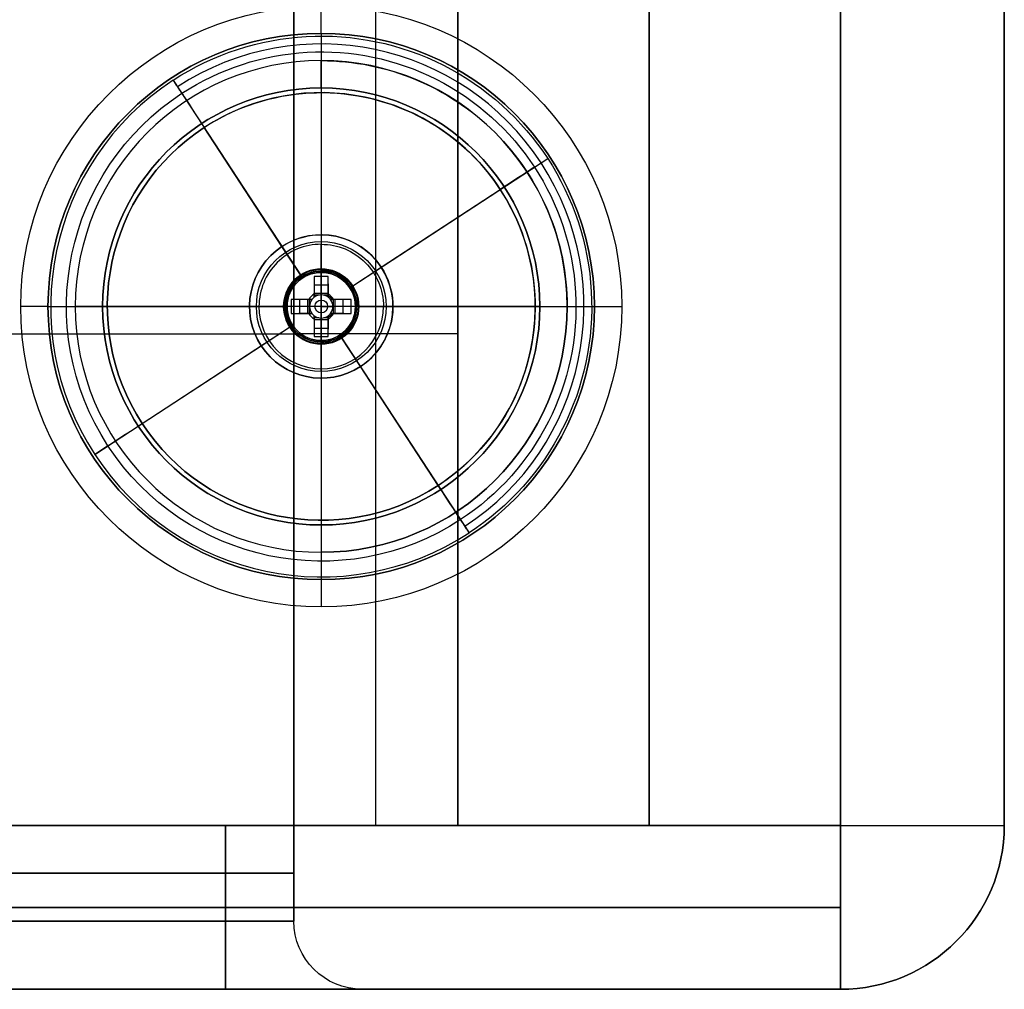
# Model space of a CAD drawing. Header units: millimetres. Extents: x -250 to 250, y -226 to 214.
# Tile 220 of 240: x 178 to 250, y -226 to -155. Entities that reach past the tile are written whole.
import ezdxf

# ---------------------------------------------------------------- set-up
doc = ezdxf.new("R2010")
doc.units = ezdxf.units.MM
doc.layers.add('Livello 01', color=7, linetype='Continuous')

# ---------------------------------------------------------------- blocks, each defined once
blk = doc.blocks.new('MCP141A13_03')
at = {"layer": 'Livello 01', "color": 253, "true_color": 0x999999}
for p, q in [((200, 3, 374), (200, 4, 374)), ((200, 3, 406), (200, 4, 406)), ((216, 3, 390), (184, 3, 390)), ((200, 3, 374), (200, 3, 406))]:
    blk.add_line(p, q, dxfattribs=at)
blk.add_arc((182, 4, 390), 2, 0, 90, dxfattribs=at)
at = {"layer": 'Livello 01', "color": 253, "true_color": 0x999999, "extrusion": (0, 1, 0)}
for centre, radius, start, end in [((-200, 390, 6), 18, 0, 180), ((-200, 390, 6), 18, 180, 0), ((-200, 390, 3.5), 16, 180, 0), ((-200, 390, 3.5), 16, 0, 180), ((-200, 390, 3), 16, 180, 0), ((-200, 390, 3), 16, 0, 180), ((-238, 428, -6), 12, 90, 180)]:
    blk.add_arc(centre, radius, start, end, dxfattribs=at)
at = {"layer": 'Livello 01', "color": 253, "true_color": 0x999999, "extrusion": (0, -1, 0)}
for centre, radius, start, end in [((200, 390, -6), 18, 0, 90), ((200, 390, -6), 18, 270, 0), ((200, 390, -4), 16, 0, 180), ((200, 390, -4), 16, 180, 0), ((200, 390, -4), 16, 0, 180), ((200, 390, -4), 16, 180, 0)]:
    blk.add_arc(centre, radius, start, end, dxfattribs=at)
at = {"layer": 'Livello 01', "color": 253, "true_color": 0x999999, "extrusion": (1, 0, 0)}
blk.add_arc((4, 408, 200), 2, 270, 0, dxfattribs=at)
at = {"layer": 'Livello 01', "color": 253, "true_color": 0x999999, "extrusion": (-1, 0, 0)}
for centre, radius in [((-4, 372, -200), 2), ((6, 428, -238), 12)]:
    blk.add_arc(centre, radius, 90, 180, dxfattribs=at)
at = {"layer": 'Livello 01', "color": 253, "true_color": 0x999999, "extrusion": (0, 0, -1)}
for centre, radius, start, end in [((-218, 4, -390), 2, 360, 90), ((-238, -6, -428), 12, 90, 180)]:
    blk.add_arc(centre, radius, start, end, dxfattribs=at)
at = {"layer": 'Livello 01', "color": 253, "true_color": 0x999999}
for points in [[(238, 6, 428), (-238, 6, 428)], [(238, 6, 5), (238, 6, 428)], [(184, 3, 390), (184, 4, 390)], [(216, 4, 390), (216, 3, 390)], [(-238, -6, 440), (238, -6, 440)], [(250, -6, 428), (250, -6, 5)]]:
    blk.add_open_spline(points, degree=1, dxfattribs=at)
blk = doc.blocks.new('MCP141A14_03')
at = {"layer": 'Livello 01', "color": 253, "true_color": 0x999999}
for p, q in [((197.25, 6, 390), (197.25, -2, 390)), ((202.75, 6, 390), (202.75, -2, 390)), ((180, -2, 390), (197.25, -2, 390)), ((200, -2, 370), (200, -4, 370)), ((200, -2, 410), (200, -4, 410)), ((200, -2, 370), (200, -2, 387.25)), ((200, -2, 392.75), (200, -2, 410)), ((202.75, -2, 390), (220, -2, 390))]:
    blk.add_line(p, q, dxfattribs=at)
at = {"layer": 'Livello 01', "color": 253, "true_color": 0x999999, "extrusion": (0, -1, 0)}
for centre, radius, start, end in [((200, 390, -6), 2.75, 90, 270), ((238, 428, -6), 12, 0, 90), ((200, 390, -2), 2.75, 90, 270), ((200, 390, -2), 2.75, 270, 90), ((200, 390, 2), 20, 180, 0), ((200, 390, 2), 20, 0, 180), ((200, 390, 3), 20, 180, 0), ((200, 390, 3), 20, 0, 180), ((200, 390, 6), 22, 0, 180), ((200, 390, 6), 22, 180, 0)]:
    blk.add_arc(centre, radius, start, end, dxfattribs=at)
at = {"layer": 'Livello 01', "color": 253, "true_color": 0x999999, "extrusion": (0, 1, 0)}
for centre, radius, start, end in [((-200, 390, 6), 2.75, 90, 270), ((-238, 428, 6), 12, 90, 180), ((-200, 390, -2), 2.75, 270, 90), ((-200, 390, -2), 2.75, 90, 270), ((-200, 390, -4), 20, 0, 180), ((-200, 390, -4), 20, 180, 0), ((-200, 390, -4), 20, 0, 180), ((-200, 390, -4), 20, 180, 0)]:
    blk.add_arc(centre, radius, start, end, dxfattribs=at)
at = {"layer": 'Livello 01', "color": 253, "true_color": 0x999999, "extrusion": (-1, 0, 0)}
for centre, radius, start, end in [((-6, 428, -238), 12, 0, 90), ((4, 412, -200), 2, 270, 0)]:
    blk.add_arc(centre, radius, start, end, dxfattribs=at)
at = {"layer": 'Livello 01', "color": 253, "true_color": 0x999999}
for centre, radius, start, end in [((238, 6, 428), 12, 270, 0), ((222, -4, 390), 2, 180, 270)]:
    blk.add_arc(centre, radius, start, end, dxfattribs=at)
at = {"layer": 'Livello 01', "color": 253, "true_color": 0x999999, "extrusion": (0, 0, -1)}
blk.add_arc((-178, -4, -390), 2, 180, 270, dxfattribs=at)
at = {"layer": 'Livello 01', "color": 253, "true_color": 0x999999, "extrusion": (1, 0, 0)}
blk.add_arc((-4, 368, 200), 2, 90, 180, dxfattribs=at)
at = {"layer": 'Livello 01', "color": 253, "true_color": 0x999999}
for points in [[(238, 6, 440), (-238, 6, 440)], [(200, -2, 392.75), (200, 6, 392.75)], [(200, 6, 387.25), (200, -2, 387.25)], [(250, 6, 5), (250, 6, 428)], [(180, -4, 390), (180, -2, 390)], [(220, -2, 390), (220, -4, 390)], [(-238, -6, 428), (238, -6, 428)], [(238, -6, 428), (238, -6, 5)]]:
    blk.add_open_spline(points, degree=1, dxfattribs=at)
blk = doc.blocks.new('MCP141A16_01')
at = {"layer": 'Livello 01', "color": 253, "true_color": 0x999999}
for p, q in [((-221.5, 172.5, 6), (-149.5, 172.5, 6)), ((-221.5, -145, 6), (-221.5, 172.5, 6)), ((-185.5, 172.5), (-185.5, 172.5, 12)), ((-221.5, 13.75), (-221.5, 13.75, 12)), ((-221.5, 13.75, 12), (149.5, 13.75, 12)), ((-221.5, 13.75), (149.5, 13.75)), ((-221.5, -145, 6), (-149.5, -145, 6)), ((-185.5, -145), (-185.5, -145, 12))]:
    blk.add_line(p, q, dxfattribs=at)
for points in [[(-221.5, 172.5), (-149.5, 172.5)], [(-221.5, 172.5, 12), (-221.5, 172.5)], [(-149.5, 172.5, 12), (-221.5, 172.5, 12)], [(-221.5, -145), (-221.5, 172.5)], [(-221.5, 172.5, 12), (-221.5, -145, 12)], [(-221.5, -145, 12), (-221.5, -145)], [(-149.5, -145), (-221.5, -145)], [(-221.5, -145, 12), (-149.5, -145, 12)]]:
    blk.add_open_spline(points, degree=1, dxfattribs=at)
blk = doc.blocks.new('MCP141A18_01')
at = {"layer": 'Livello 01', "color": 253, "true_color": 0x999999}
for p, q in [((-36, 100, 6), (36, 100, 6)), ((-36, -100, 6), (-36, 100, 6)), ((0, 100), (0, 100, 12)), ((0, -100, 12), (0, 100, 12)), ((0, -100), (0, 100))]:
    blk.add_line(p, q, dxfattribs=at)
for points in [[(-36, 100), (36, 100)], [(-36, 100, 12), (-36, 100)], [(36, 100, 12), (-36, 100, 12)], [(-36, -100), (-36, 100)], [(-36, 100, 12), (-36, -100, 12)]]:
    blk.add_open_spline(points, degree=1, dxfattribs=at)
blk = doc.blocks.new('pan head cross recess screw_iso_ISO 7045 - M5 x 25 - Z - 25N')
at = {"layer": 'Livello 01', "color": 9, "true_color": 0xc6c1bc}
for p, q in [((3.7, 4.75), (1.794, 4.75)), ((3.7, 2.7), (3.7, 4.75)), ((2.74, 0.984), (0.307, 2.197)), ((28.7, 2.5), (3.9, 2.5)), ((28.7, -2.5), (28.7, 2.5)), ((1.404, 0.792, -0.515), (1.404, 1.65, -0.515)), ((1.404, 0.792, 0.515), (1.404, 1.65, 0.515)), ((1.524, 1.59, -0.515), (1.524, 1.59, 0.515)), ((0.146, 1.433, -0.515), (1.839, 1.433, -0.515)), ((0.146, 1.433, 0.515), (1.839, 1.433, 0.515)), ((2.74, 0.851), (2.74, 0.984)), ((2.74, 0.873, -0.515), (2.74, 0.873, 0.515)), ((3.017, 0), (2.74, 0.851)), ((0.146, 0.515, 1.433), (1.839, 0.515, 1.433)), ((0.146, 0.515, -1.433), (1.839, 0.515, -1.433)), ((0.307, 0, -2.197), (2.74, 0, -0.984)), ((1.404, 0.515, 0.792), (1.404, 0.515, 1.65)), ((1.404, 0.515, -1.65), (1.404, 0.515, -0.792)), ((1.516, 0.515, 1.594), (1.516, -0.515, 1.594)), ((1.516, 0.515, -1.594), (1.516, -0.515, -1.594)), ((2.74, 0.185, -0.831), (2.74, 0.515, -0.831)), ((2.74, 0.185, 0.831), (2.74, 0.515, 0.831)), ((3.017, 0), (2.74, -0.851)), ((2.74, 0, -0.984), (2.74, 0, -0.851)), ((3.7, 0, -4.75), (3.7, 0, -2.7)), ((3.7, 0, 2.7), (3.7, 0, 4.75)), ((28.7, 0, 2.5), (28.7, 0, -2.5)), ((0.146, -0.515, 1.433), (1.839, -0.515, 1.433)), ((0.146, -0.515, -1.433), (1.839, -0.515, -1.433)), ((2.74, 0, 0.984), (0.307, 0, 2.197)), ((1.404, -0.515, 0.792), (1.404, -0.515, 1.65)), ((1.404, -0.515, -1.65), (1.404, -0.515, -0.792)), ((2.74, 0, 0.851), (2.74, 0, 0.984)), ((2.74, -0.515, -0.831), (2.74, -0.185, -0.831)), ((2.74, -0.515, 0.831), (2.74, -0.185, 0.831)), ((0.146, -1.433, -0.515), (1.839, -1.433, -0.515)), ((0.146, -1.433, 0.515), (1.839, -1.433, 0.515)), ((0.307, -2.197), (2.74, -0.984)), ((1.404, -1.65, -0.515), (1.404, -0.792, -0.515)), ((1.404, -1.65, 0.515), (1.404, -0.792, 0.515)), ((2.74, -0.984), (2.74, -0.851)), ((2.74, -0.873, -0.515), (2.74, -0.873, 0.515)), ((1.524, -1.59, -0.515), (1.524, -1.59, 0.515)), ((3.7, -4.75), (3.7, -2.7)), ((28.7, -2.5), (3.9, -2.5)), ((3.7, -4.75), (1.794, -4.75))]:
    blk.add_line(p, q, dxfattribs=at)
at = {"layer": 'Livello 01', "color": 9, "true_color": 0xc6c1bc, "extrusion": (0, 0, -1)}
for centre, radius, start, end in [((-8, 0), 8, 15.93733, 34.71791), ((-8, 0), 8, 15.93733, 34.71791), ((-8, 0), 8, 15.93733, 34.71791), ((-8, 0, 0.515), 7.983, 6.48076, 15.91513), ((-8, 0, 0.515), 7.983, 344.08487, 353.51924), ((-8, 0), 8, 325.28209, 344.06267), ((-8, 0), 8, 325.28209, 344.06267), ((-8, 0), 8, 325.28209, 344.06267), ((-3.9, -2.7), 0.2, 0, 90), ((-1.794, -4.3), 0.45, 270, 325.28209)]:
    blk.add_arc(centre, radius, start, end, dxfattribs=at)
at = {"layer": 'Livello 01', "color": 9, "true_color": 0xc6c1bc}
for centre, radius, start, end in [((1.794, 4.3), 0.45, 90, 145.28209), ((8, 0, 0.515), 7.983, 164.08487, 173.51924), ((3.9, 2.7), 0.2, 180, 270), ((8, 0, 0.515), 7.983, 186.48076, 195.91513)]:
    blk.add_arc(centre, radius, start, end, dxfattribs=at)
at = {"layer": 'Livello 01', "color": 9, "true_color": 0xc6c1bc, "extrusion": (1, 0, 0)}
for centre, radius, start, end in [((0, 0, 1.424), 4.556, 270, 0), ((0, 0, 1.424), 4.556, 0, 90), ((0, 0, 3.7), 2.7, 270, 90), ((0, 0, 3.9), 2.5, 270, 90), ((0, 0, 0.068), 1.038, 29.74942, 60.25058), ((0, 0, 0.068), 1.038, 299.74942, 330.25058), ((0, 0, 2.74), 0.851, 322.7589, 37.2411), ((0, 0, 2.74), 0.851, 52.7589, 90), ((0, 0, 2.74), 0.851, 270, 307.2411), ((0, 0, 3.9), 2.5, 90, 270), ((0, 0, 0.068), 1.038, 119.74942, 150.25058), ((0, 0, 0.068), 1.038, 209.74942, 240.25058), ((0, 0, 1.424), 4.556, 90, 180), ((0, 0, 2.74), 0.851, 232.7589, 270), ((0, 0, 2.74), 0.851, 90, 127.2411), ((0, 0, 2.74), 0.851, 217.2411, 232.7589), ((0, 0, 2.74), 0.851, 127.2411, 142.7589), ((0, 0, 2.74), 0.851, 142.7589, 217.2411)]:
    blk.add_arc(centre, radius, start, end, dxfattribs=at)
at = {"layer": 'Livello 01', "color": 9, "true_color": 0xc6c1bc, "extrusion": (-1, 0, 0)}
for centre, radius, start, end in [((0, 0, -1.794), 4.75, 90, 270), ((0, 0, -2.747), 4.75, 90, 270), ((0, 0, -3.7), 4.75, 90, 270), ((0, 0, -16.3), 2.5, 90, 270), ((0, 0, -28.7), 2.5, 90, 270), ((0, 0, -1.794), 4.75, 270, 90), ((0, 0, -2.74), 0.851, 127.2411, 142.7589), ((0, 0, -2.74), 0.851, 217.2411, 232.7589), ((0, 0, -2.747), 4.75, 270, 90), ((0, 0, -2.864), 0.468, 90, 270), ((0, 0, -2.864), 0.468, 270, 90), ((0, 0, -3.7), 2.7, 270, 90), ((0, 0, -3.7), 4.75, 270, 90), ((0, 0, -16.3), 2.5, 270, 90), ((0, 0, -28.7), 2.5, 270, 90), ((0, 0, -1.404), 0.944, 33.04339, 56.95661), ((0, 0, -1.404), 0.944, 303.04339, 326.95661), ((0, 0, -1.424), 4.556, 270, 0)]:
    blk.add_arc(centre, radius, start, end, dxfattribs=at)
at = {"layer": 'Livello 01', "color": 9, "true_color": 0xc6c1bc, "extrusion": (0.446198, 0.894934, -5.37271e-15)}
blk.add_arc((-7.159, 0, 2.103), 7.864, 0, 3.75468, dxfattribs=at)
at = {"layer": 'Livello 01', "color": 9, "true_color": 0xc6c1bc, "extrusion": (0.446198, 0.894934, 3.7565e-15)}
blk.add_arc((-7.159, 0, 2.103), 7.864, 356.24532, 360, dxfattribs=at)
at = {"layer": 'Livello 01', "color": 9, "true_color": 0xc6c1bc, "extrusion": (0, 1, 0)}
for centre, radius, start, end in [((-8, 0, 0.515), 7.983, 6.48076, 15.91513), ((-8, 0, 0.515), 7.983, 344.08487, 353.51924), ((-1.794, -4.3), 0.45, 270, 325.28209)]:
    blk.add_arc(centre, radius, start, end, dxfattribs=at)
at = {"layer": 'Livello 01', "color": 9, "true_color": 0xc6c1bc, "extrusion": (0.446198, -2.94146e-15, 0.894934)}
blk.add_arc((0, -7.159, 2.103), 7.864, 86.24532, 93.75468, dxfattribs=at)
at = {"layer": 'Livello 01', "color": 9, "true_color": 0xc6c1bc, "extrusion": (0.446198, 1.90632e-15, -0.894934)}
blk.add_arc((0, 7.159, 2.103), 7.864, 266.24532, 273.75468, dxfattribs=at)
at = {"layer": 'Livello 01', "color": 9, "true_color": 0xc6c1bc, "extrusion": (0, -1, 0)}
for centre, radius, start, end in [((8, 0), 8, 195.93736, 214.71791), ((8, 0), 8, 145.28209, 164.06264), ((1.794, 4.3), 0.45, 90, 145.28209), ((3.9, -2.7), 0.2, 90, 180), ((3.9, 2.7), 0.2, 180, 270), ((8, 0, 0.515), 7.983, 164.08487, 173.51924), ((8, 0, 0.515), 7.983, 186.48076, 195.91513)]:
    blk.add_arc(centre, radius, start, end, dxfattribs=at)
at = {"layer": 'Livello 01', "color": 9, "true_color": 0xc6c1bc, "extrusion": (0.446198, -0.894934, 4.14594e-15)}
blk.add_arc((7.159, 0, 2.103), 7.864, 180, 183.75468, dxfattribs=at)
at = {"layer": 'Livello 01', "color": 9, "true_color": 0xc6c1bc, "extrusion": (0.446198, -0.894934, -5.22485e-15)}
blk.add_arc((7.159, 0, 2.103), 7.864, 176.24532, 180, dxfattribs=at)
at = {"layer": 'Livello 01', "color": 9, "true_color": 0xc6c1bc}
for points, degree in [([(2.74, 0.984, -0.515), (0.323, 2.189, -0.515)], 1), ([(0.323, 2.189, 0.515), (2.74, 0.984, 0.515)], 1), ([(0.068, 0.901, -0.515), (0.959, 0.829, -0.515), (1.85, 0.756, -0.515), (2.74, 0.677, -0.515)], 3), ([(2.74, 0.677, 0.515), (1.85, 0.756, 0.515), (0.959, 0.829, 0.515), (0.068, 0.901, 0.515)], 3), ([(2.74, 0.677, -0.515), (2.74, 0.984, -0.515)], 1), ([(2.74, 0.984, 0.515), (2.74, 0.677, 0.515)], 1), ([(2.74, 0.984, 0.515), (2.74, 0.984, -0.515)], 1), ([(0.068, 0.515, 0.901), (0.959, 0.515, 0.829), (1.85, 0.515, 0.756), (2.74, 0.515, 0.677)], 3), ([(2.74, 0.515, -0.677), (1.85, 0.515, -0.756), (0.959, 0.515, -0.829), (0.068, 0.515, -0.901)], 3), ([(2.74, 0.515, 0.984), (0.323, 0.515, 2.189)], 1), ([(0.323, 0.515, -2.189), (2.74, 0.515, -0.984)], 1), ([(3.7, 0, -4.75), (1.794, 0, -4.75)], 1), ([(1.794, 0, 4.75), (3.7, 0, 4.75)], 1), ([(2.74, 0.515, -0.677), (2.74, 0.515, -0.984)], 1), ([(2.74, 0.515, -0.984), (2.74, -0.515, -0.984)], 1), ([(2.74, 0.515, 0.677), (2.74, 0.515, 0.984)], 1), ([(2.74, -0.515, 0.984), (2.74, 0.515, 0.984)], 1), ([(3.017, 0), (2.74, 0, 0.851)], 1), ([(2.74, 0, -0.851), (3.017, 0)], 1), ([(28.7, 0, -2.5), (3.9, 0, -2.5)], 1), ([(3.9, 0, 2.5), (28.7, 0, 2.5)], 1), ([(2.74, -0.515, 0.677), (1.85, -0.515, 0.756), (0.959, -0.515, 0.829), (0.068, -0.515, 0.901)], 3), ([(0.068, -0.515, -0.901), (0.959, -0.515, -0.829), (1.85, -0.515, -0.756), (2.74, -0.515, -0.677)], 3), ([(2.74, -0.677, -0.515), (1.85, -0.756, -0.515), (0.959, -0.829, -0.515), (0.068, -0.901, -0.515)], 3), ([(0.068, -0.901, 0.515), (0.959, -0.829, 0.515), (1.85, -0.756, 0.515), (2.74, -0.677, 0.515)], 3), ([(0.323, -0.515, 2.189), (2.74, -0.515, 0.984)], 1), ([(2.74, -0.515, -0.984), (0.323, -0.515, -2.189)], 1), ([(2.74, -0.515, -0.984), (2.74, -0.515, -0.677)], 1), ([(2.74, -0.515, 0.984), (2.74, -0.515, 0.677)], 1), ([(2.74, -0.984, -0.515), (2.74, -0.677, -0.515)], 1), ([(2.74, -0.677, 0.515), (2.74, -0.984, 0.515)], 1), ([(2.74, -0.984, 0.515), (0.323, -2.189, 0.515)], 1), ([(0.323, -2.189, -0.515), (2.74, -0.984, -0.515)], 1), ([(2.74, -0.984, -0.515), (2.74, -0.984, 0.515)], 1)]:
    blk.add_open_spline(points, degree=degree, dxfattribs=at)
blk = doc.blocks.new('MCP141A10_01')
at = {"layer": 'Livello 01', "color": 253, "true_color": 0x999999}
for p, q in [((-185.5, -14, 6), (-185.5, 14, 6)), ((-185.5, 14, 6), (185.5, 14, 6)), ((185.5, -14, 6), (185.5, 14, 6)), ((185.5, 0), (185.5, 0, 12)), ((-185.5, 0, 12), (-185.5, 0)), ((185.5, 0, 12), (-185.5, 0, 12)), ((185.5, 0), (-185.5, 0)), ((185.5, -14, 6), (-185.5, -14, 6))]:
    blk.add_line(p, q, dxfattribs=at)
for points in [[(-185.5, -14), (-185.5, 14)], [(-185.5, 14, 12), (-185.5, -14, 12)], [(-185.5, 14), (-185.5, 14, 12)], [(-185.5, 14), (185.5, 14)], [(185.5, 14, 12), (-185.5, 14, 12)], [(185.5, 14), (185.5, -14)], [(185.5, 14, 12), (185.5, 14)], [(185.5, -14, 12), (185.5, 14, 12)], [(-185.5, -14, 12), (-185.5, -14)], [(185.5, -14), (-185.5, -14)], [(-185.5, -14, 12), (185.5, -14, 12)], [(185.5, -14, 12), (185.5, -14)]]:
    blk.add_open_spline(points, degree=1, dxfattribs=at)
blk = doc.blocks.new('Piedino 40x16')
at = {"layer": 'Livello 01', "color": 8, "true_color": 0x707070}
for p, q in [((-15.657, 15.939), (-5.25, 15.939)), ((-5.25, 7.939), (-5.25, 15.939)), ((0, 15.939, -15.657), (0, 15.939, -5.25)), ((0, 15.939, 5.25), (0, 15.939, 15.657)), ((5.25, 15.939), (15.657, 15.939)), ((5.25, 7.939), (5.25, 15.939)), ((-18.645, 13.201), (-19.8, 0)), ((18.645, 13.201), (19.8, 0)), ((-5.25, 7.939), (-2.6, 7.939)), ((-2.6, 0), (-2.6, 7.939)), ((0, 7.939, -5.25), (0, 7.939, -2.6)), ((0, 7.939, 2.6), (0, 7.939, 5.25)), ((2.6, 7.939), (5.25, 7.939)), ((2.6, 0), (2.6, 7.939)), ((-19.8, 0), (-2.6, 0)), ((0, 0, 19.8), (0, 0, 2.6)), ((0, 0, -2.6), (0, 0, -19.8)), ((2.6, 0), (19.8, 0))]:
    blk.add_line(p, q, dxfattribs=at)
at = {"layer": 'Livello 01', "color": 8, "true_color": 0x707070, "extrusion": (0, 0, -1)}
blk.add_arc((15.657, 12.939), 3, 5, 90, dxfattribs=at)
at = {"layer": 'Livello 01', "color": 8, "true_color": 0x707070, "extrusion": (0, -1, 0)}
for centre, radius, start, end in [((0, 0, -15.939), 15.657, 90, 270), ((0, 0, -15.939), 5.25, 90, 270), ((0, 0, -15.939), 15.657, 270, 90), ((0, 0, -15.939), 5.25, 270, 90), ((0, 0, -7.939), 2.6, 90, 270), ((0, 0, -7.939), 2.6, 270, 90), ((0, 0, -6.6), 19.223, 270, 90), ((0, 0), 19.8, 90, 270)]:
    blk.add_arc(centre, radius, start, end, dxfattribs=at)
at = {"layer": 'Livello 01', "color": 8, "true_color": 0x707070, "extrusion": (0, 1, 0)}
for centre, radius, start, end in [((0, 0, 15.939), 15.657, 270, 90), ((0, 0, 15.939), 15.657, 90, 270), ((0, 0, 13.201), 18.645, 270, 90), ((0, 0, 13.201), 18.645, 90, 270), ((0, 0, 11.939), 5.25, 270, 90), ((0, 0, 11.939), 5.25, 90, 270), ((0, 0, 7.939), 5.25, 270, 90), ((0, 0, 7.939), 5.25, 90, 270), ((0, 0, 3.97), 2.6, 270, 90), ((0, 0, 3.97), 2.6, 90, 270), ((0, 0), 2.6, 270, 90), ((0, 0), 19.8, 90, 270), ((0, 0), 2.6, 90, 270)]:
    blk.add_arc(centre, radius, start, end, dxfattribs=at)
at = {"layer": 'Livello 01', "color": 8, "true_color": 0x707070, "extrusion": (1, 0, 0)}
blk.add_arc((12.939, -15.657), 3, 275, 0, dxfattribs=at)
at = {"layer": 'Livello 01', "color": 8, "true_color": 0x707070, "extrusion": (-1, 0, 0)}
blk.add_arc((-12.939, 15.657), 3, 95, 180, dxfattribs=at)
at = {"layer": 'Livello 01', "color": 8, "true_color": 0x707070}
blk.add_arc((15.657, 12.939), 3, 5, 90, dxfattribs=at)
for points in [[(0, 15.939, -5.25), (0, 7.939, -5.25)], [(0, 7.939, 5.25), (0, 15.939, 5.25)], [(0, 13.201, 18.645), (0, 0, 19.8)], [(0, 0, -19.8), (0, 13.201, -18.645)], [(0, 7.939, -2.6), (0, 0, -2.6)], [(0, 0, 2.6), (0, 7.939, 2.6)]]:
    blk.add_open_spline(points, degree=1, dxfattribs=at)
blk = doc.blocks.new('MCP141A15_03')
at = {"layer": 'Livello 01', "color": 253, "true_color": 0x999999}
for p, q in [((-238, 163, 6), (238, 163, 6)), ((238, -163, 6), (238, 163, 6)), ((193, 133, 3.5), (3, 133, 3.5)), ((198, -137.5, 3.5), (198, 128, 3.5)), ((198, 0), (238, 0)), ((203, 0, 12), (238, 0, 12)), ((238, 0), (238, 0, 12)), ((198, -4.75, 7), (198, -4.75)), ((3, -142.5, 3.5), (193, -142.5, 3.5)), ((238, -163, 6), (-238, -163, 6))]:
    blk.add_line(p, q, dxfattribs=at)
at = {"layer": 'Livello 01', "color": 253, "true_color": 0x999999, "extrusion": (-1, 0, 0)}
for centre, start, end in [((-138, 7, -193), 0, 90), ((147.5, 7, -193), 90, 180)]:
    blk.add_arc(centre, 5, start, end, dxfattribs=at)
at = {"layer": 'Livello 01', "color": 253, "true_color": 0x999999, "extrusion": (0, 0, -1)}
for centre, radius, start, end in [((-193, 128, -12), 10, 90, 180), ((-193, 128), 5, 90, 180), ((-193, 128, -7), 5, 90, 180), ((-193, 128, -3.5), 5, 90, 180), ((-193, -137.5), 5, 180, 270), ((-193, -137.5, -7), 5, 180, 270), ((-193, -137.5, -12), 10, 180, 270), ((-193, -137.5, -3.5), 5, 180, 270)]:
    blk.add_arc(centre, radius, start, end, dxfattribs=at)
at = {"layer": 'Livello 01', "color": 253, "true_color": 0x999999, "extrusion": (0, -1, 0)}
for centre in [(203, 7, -128), (203, 7, 4.75), (203, 7, 137.5)]:
    blk.add_arc(centre, 5, 90, 180, dxfattribs=at)
at = {"layer": 'Livello 01', "color": 253, "true_color": 0x999999}
blk.add_arc((193, -137.5, 12), 10, 270, 0, dxfattribs=at)
for points in [[(238, 163, 12), (-238, 163, 12)], [(-238, 163), (238, 163)], [(238, -163, 12), (238, 163, 12)], [(238, 163), (238, -163)], [(238, 163, 12), (238, 163)], [(3, 138, 12), (193, 138, 12)], [(3, 133), (193, 133)], [(3, 133, 7), (193, 133, 7)], [(193, 133, 7), (193, 133)], [(198, 128), (198, -137.5)], [(198, 128, 7), (198, -137.5, 7)], [(198, 128), (198, 128, 7)], [(203, 128, 12), (203, -137.5, 12)], [(198, -137.5, 7), (198, -137.5)], [(193, -142.5), (3, -142.5)], [(193, -142.5, 7), (3, -142.5, 7)], [(193, -142.5), (193, -142.5, 7)], [(193, -147.5, 12), (3, -147.5, 12)], [(-238, -163, 12), (238, -163, 12)], [(238, -163), (-238, -163)], [(238, -163, 12), (238, -163)]]:
    blk.add_open_spline(points, degree=1, dxfattribs=at)

msp = doc.modelspace()

# ---------------------------------------------------------------- block references
at = {"layer": 'Livello 01', "extrusion": (0, -1, -2.22045e-16)}
for name, p in [('MCP141A13_03', (0, 337.97, -214.03)), ('MCP141A14_03', (0, -0.03, -214.03)), ('MCP141A15_03', (0, 168.97, 213.97))]:
    msp.add_blockref(name, p, dxfattribs=at)
at = {"layer": 'Livello 01', "extrusion": (-1, -2.71926e-32, 1.22465e-16), "rotation": 180}
msp.add_blockref('MCP141A16_01', (-7.53, 186.97, -210), dxfattribs=at)
at = {"layer": 'Livello 01', "rotation": 90}
msp.add_blockref('MCP141A10_01', (224, -28.47, 131.97), dxfattribs=at)
at = {"layer": 'Livello 01', "extrusion": (3.26536e-16, 4.35382e-18, -1), "rotation": 270}
msp.add_blockref('MCP141A10_01', (-224, -28.47, -241.97), dxfattribs=at)
at = {"layer": 'Livello 01', "extrusion": (-1.38778e-16, 2.22045e-16, -1), "rotation": 90}
msp.add_blockref('MCP141A18_01', (-98, -177.97, -26.47), dxfattribs=at)
at = {"layer": 'Livello 01', "extrusion": (-0.546944, 0.837169, 2.06562e-17), "rotation": 180}
msp.add_blockref('Piedino 40x16', (-71.188, -2.03, -256.705), dxfattribs=at)
at = {"layer": 'Livello 01', "extrusion": (-1.06993e-31, -1, -2.22045e-16), "rotation": 90.00000000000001}
msp.add_blockref('pan head cross recess screw_iso_ISO 7045 - M5 x 25 - Z - 25N', (200, -13.67, 175.97), dxfattribs=at)

doc.saveas('drawing.dxf')
